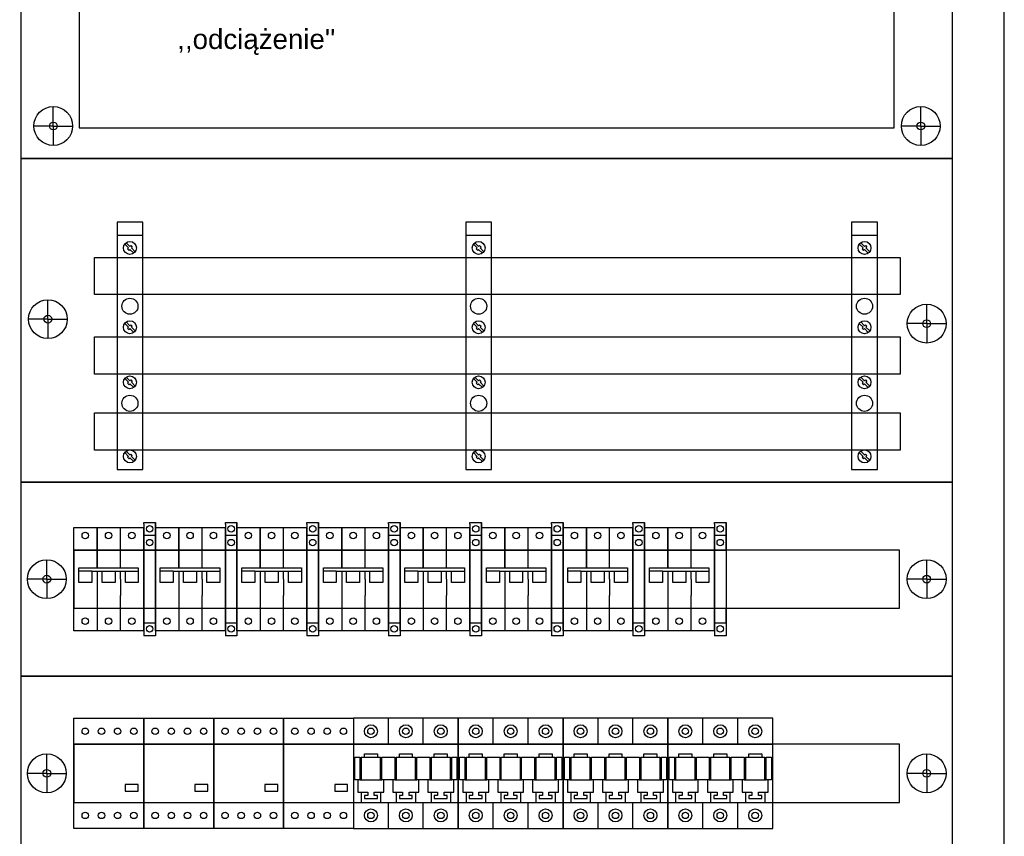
# Model space of a CAD drawing. Header units: centimetres. Extents: x -4250 to -484, y 169 to 6592.
# Tile 86 of 178: x -1143 to -1067, y 3182 to 3245. Entities that reach past the tile are written whole.
import ezdxf

# ---------------------------------------------------------------- set-up
doc = ezdxf.new("R2010")
doc.units = ezdxf.units.CM
doc.layers.add('1', color=7, linetype='Continuous')
doc.layers.add('żółty', color=2, linetype='Continuous')
doc.styles.add('ARIAL', font='arial.ttf')

# ---------------------------------------------------------------- blocks, each defined once
blk = doc.blocks.new('107066_180471773')
for p, q in [((0, 18.1), (2, 18.1)), ((1, 17.213), (0.708, 17.506)), ((0.887, 17.1), (0.594, 17.392)), ((0.887, 17.1), (0.816, 17.029)), ((0.816, 17.029), (0.929, 16.916)), ((1, 16.987), (0.929, 16.916)), ((1, 17.213), (1.071, 17.284)), ((1.292, 16.694), (1, 16.987)), ((1.071, 17.284), (1.184, 17.171)), ((1.113, 17.1), (1.184, 17.171)), ((1.406, 16.808), (1.113, 17.1)), ((0.887, 10.979), (0.594, 11.272)), ((1, 11.093), (0.708, 11.385)), ((0.887, 10.979), (0.816, 10.909)), ((0.816, 10.909), (0.929, 10.796)), ((1, 10.866), (0.929, 10.796)), ((1, 11.093), (1.071, 11.163)), ((1.292, 10.574), (1, 10.866)), ((1.071, 11.163), (1.184, 11.05)), ((1.113, 10.979), (1.184, 11.05)), ((1.406, 10.687), (1.113, 10.979)), ((0.887, 6.721), (0.594, 7.013)), ((1, 6.834), (0.708, 7.126)), ((1, 6.834), (1.071, 6.904)), ((1.071, 6.904), (1.184, 6.791)), ((0.887, 6.721), (0.816, 6.65)), ((0.816, 6.65), (0.929, 6.537)), ((1, 6.607), (0.929, 6.537)), ((1.292, 6.315), (1, 6.607)), ((1.113, 6.721), (1.184, 6.791)), ((1.406, 6.428), (1.113, 6.721)), ((0.887, 1), (0.594, 1.292)), ((1, 1.113), (0.708, 1.406)), ((0.887, 1), (0.816, 0.929)), ((0.816, 0.929), (0.929, 0.816)), ((1, 0.887), (0.929, 0.816)), ((1, 1.113), (1.071, 1.184)), ((1.292, 0.594), (1, 0.887)), ((1.071, 1.184), (1.184, 1.071)), ((1.113, 1), (1.184, 1.071)), ((1.406, 0.708), (1.113, 1))]:
    blk.add_line(p, q)
blk.add_lwpolyline([(0, 0), (2, 0), (2, 19.1), (0, 19.1)], close=True)
for centre, radius in [((1, 17.1), 0.5), ((1, 12.6), 0.621), ((1, 10.979), 0.5), ((1, 6.721), 0.5), ((1, 5.1), 0.621), ((1, 1), 0.5)]:
    blk.add_circle(centre, radius)
at = {"flags": 1}
for tag, p in [('BD', (4.178, 17.808)), ('NK', (4.178, 12.608)), ('TYP', (4.178, 7.409)), ('PO', (4.178, 1.824))]:
    blk.add_attdef(tag, p, '', height=2.5, dxfattribs=at)
blk = doc.blocks.new('108393_1617907489')
for p, q in [((2.086, 12.585), (2.086, 14.085)), ((70, 12.236), (70, 13.736)), ((2.086, 12.585), (0.586, 12.585)), ((2.086, 12.585), (3.586, 12.585)), ((2.086, 12.585), (2.086, 11.085)), ((70, 12.236), (68.5, 12.236)), ((70, 12.236), (71.5, 12.236)), ((70, 12.236), (70, 10.736))]:
    blk.add_line(p, q)
blk.add_lwpolyline([(0, 25), (0, 0), (72, 0), (72, 25)], close=True)
for centre, radius in [((2.086, 12.585), 1.5), ((70, 12.236), 1.5), ((2.086, 12.585), 0.3), ((70, 12.236), 0.3)]:
    blk.add_circle(centre, radius)
at = {"flags": 1}
for tag, p in [('BD', (73.281, 11.748)), ('NK', (73.281, 9.756)), ('TYP', (73.281, 8.155)), ('PO', (73.281, 6.618))]:
    blk.add_attdef(tag, p, '', height=1, dxfattribs=at)
blk = doc.blocks.new('286690_1790574627')
for p, q in [((2, 7.5), (2, 9)), ((70, 7.5), (70, 9)), ((2, 7.5), (0.5, 7.5)), ((2, 7.5), (3.5, 7.5)), ((2, 7.5), (2, 6)), ((70, 7.5), (68.5, 7.5)), ((70, 7.5), (70, 6)), ((70, 7.5), (71.5, 7.5))]:
    blk.add_line(p, q)
for points in [[(0, 0), (72, 0), (72, 15), (0, 15)], [(4.1, 5.25), (67.9, 5.25), (67.9, 9.75), (4.1, 9.75)]]:
    blk.add_lwpolyline(points, close=True)
for centre, radius in [((2, 7.5), 1.5), ((70, 7.5), 1.5), ((2, 7.5), 0.3), ((70, 7.5), 0.3)]:
    blk.add_circle(centre, radius)
at = {"flags": 1}
for tag, p in [('BD', (74.383, 9.534)), ('NK', (74.383, 7.542)), ('TYP', (74.383, 5.942)), ('PO', (74.383, 4.404))]:
    blk.add_attdef(tag, p, '', height=1, dxfattribs=at)
blk = doc.blocks.new('247698')
for p, q in [((0, -1.75), (0, 6.25)), ((0, 6.25), (1.8, 6.25)), ((1.8, 6.25), (3.6, 6.25)), ((1.8, 3.125), (1.8, 6.25)), ((1.8, 6.25), (1.8, 3.125)), ((3.6, 6.25), (5.4, 6.25)), ((3.6, 3.125), (3.6, 6.25)), ((5.4, 6.25), (5.4, -1.75)), ((0, 4.5), (1.8, 4.5)), ((1.8, 4.5), (3.6, 4.5)), ((3.6, 4.5), (5.4, 4.5)), ((0.375, 2.875), (0.375, 3.125)), ((0.375, 3.125), (4.975, 3.125)), ((4.975, 3.125), (4.975, 2.75)), ((4.975, 3.125), (4.975, 3.125)), ((0.375, 2), (0.375, 2.875)), ((1.375, 2.875), (0.375, 2.875)), ((0.375, 2.875), (0.375, 2.875)), ((0.375, 2.875), (0.375, 2.875)), ((1.375, 2.875), (1.375, 2)), ((1.375, 2.875), (4.975, 2.875)), ((1.8, 2.875), (1.8, -1.75)), ((2.175, 2), (2.175, 2.875)), ((3.175, 2.875), (3.175, 2)), ((3.6, 2.25), (3.6, 2.875)), ((3.975, 2), (3.975, 2.875)), ((3.975, 2.875), (3.975, 2.875)), ((3.975, 2.875), (3.975, 2.875)), ((4.975, 2.875), (4.975, 2)), ((4.975, 2.875), (4.975, 2.875)), ((4.975, 2.875), (4.975, 2.875)), ((4.975, 2.875), (4.975, 2.875)), ((1.375, 2), (0.375, 2)), ((3.175, 2), (2.175, 2)), ((3.6, 2.25), (3.6, 0.989)), ((4.975, 2), (3.975, 2)), ((3.6, -1.75), (3.6, 0.989)), ((0, 0), (1.8, 0)), ((1.8, 0), (3.6, 0)), ((3.6, 0), (5.4, 0)), ((1.8, -1.75), (0, -1.75)), ((3.6, -1.75), (1.8, -1.75)), ((5.4, -1.75), (3.6, -1.75))]:
    blk.add_line(p, q)
for centre in [(0.875, 5.625), (2.675, 5.625), (4.475, 5.625), (0.875, -1), (2.675, -1), (4.475, -1)]:
    blk.add_circle(centre, 0.25)
at = {"flags": 1}
for tag, p in [('BD', (6.637, 5.482)), ('NK', (6.637, 2.919)), ('TYP', (6.637, 0.727)), ('PO', (6.637, -1.51))]:
    blk.add_attdef(tag, p, '', height=0.5, dxfattribs=at)
blk = doc.blocks.new('F1955003')
for p, q in [((8.1, 6.5), (0, 6.5)), ((0, 6.5), (0, -2)), ((2.7, 4.5), (2.7, 6.5)), ((5.4, 4.5), (5.4, 6.5)), ((8.1, -2), (8.1, 6.5)), ((0, 4.5), (2.7, 4.5)), ((2.7, 4.5), (5.4, 4.5)), ((5.4, 4.5), (8.1, 4.5)), ((8.1, 0), (8.1, 4.5)), ((0.1, 3.5), (0.5, 3.5)), ((0.1, 1.75), (0.1, 3.5)), ((0.5, 3.5), (0.5, 1.75)), ((0.6, 3.5), (2.1, 3.5)), ((0.6, 3.5), (0.6, 1.75)), ((0.85, 3.5), (0.85, 3.75)), ((0.85, 3.75), (1.85, 3.75)), ((1.85, 3.75), (1.85, 3.5)), ((2.1, 1.75), (2.1, 3.5)), ((2.2, 1.75), (2.2, 3.5)), ((2.2, 3.5), (3, 3.5)), ((2.4, 3.5), (3.2, 3.5)), ((3.2, 3.5), (3.2, 1.75)), ((3.3, 3.5), (4.8, 3.5)), ((3.3, 3.5), (3.3, 1.75)), ((3.55, 3.5), (3.55, 3.75)), ((3.55, 3.75), (4.55, 3.75)), ((4.55, 3.75), (4.55, 3.5)), ((4.8, 1.75), (4.8, 3.5)), ((4.9, 3.5), (5.7, 3.5)), ((4.9, 1.75), (4.9, 3.5)), ((5.1, 3.5), (5.9, 3.5)), ((5.9, 3.5), (5.9, 1.75)), ((6, 3.5), (7.5, 3.5)), ((6, 3.5), (6, 1.75)), ((6.25, 3.5), (6.25, 3.75)), ((6.25, 3.75), (7.25, 3.75)), ((7.25, 3.75), (7.25, 3.5)), ((7.5, 1.75), (7.5, 3.5)), ((7.6, 1.75), (7.6, 3.5)), ((7.6, 3.5), (8, 3.5)), ((8, 3.5), (8, 1.75)), ((0.6, 1.75), (0.1, 1.75)), ((0.35, 1.75), (0.35, 0.8)), ((0.35, 1.75), (0.35, 0.8)), ((0.5, 1.75), (0.6, 1.75)), ((0.5, 1.75), (0.6, 1.75)), ((0.5, 1.75), (0.6, 1.75)), ((0.5, 1.75), (0.6, 1.75)), ((0.6, 1.75), (2.1, 1.75)), ((0.6, 1.75), (2.1, 1.75)), ((0.6, 1.75), (2.1, 1.75)), ((0.6, 1.75), (2.1, 1.75)), ((2.1, 1.75), (2.2, 1.75)), ((2.1, 1.75), (2.2, 1.75)), ((2.1, 1.75), (2.2, 1.75)), ((2.1, 1.75), (2.2, 1.75)), ((3, 1.75), (2.2, 1.75)), ((2.35, 0.8), (2.35, 1.75)), ((2.35, 0.8), (2.35, 1.75)), ((3.2, 1.75), (2.4, 1.75)), ((3.05, 1.75), (3.05, 0.8)), ((3.05, 1.75), (3.05, 0.8)), ((3.2, 1.75), (3.3, 1.75)), ((3.2, 1.75), (3.3, 1.75)), ((3.2, 1.75), (3.3, 1.75)), ((3.2, 1.75), (3.3, 1.75)), ((3.3, 1.75), (4.8, 1.75)), ((3.3, 1.75), (4.8, 1.75)), ((3.3, 1.75), (4.8, 1.75)), ((3.3, 1.75), (4.8, 1.75)), ((4.8, 1.75), (4.9, 1.75)), ((4.8, 1.75), (4.9, 1.75)), ((4.8, 1.75), (4.9, 1.75)), ((4.8, 1.75), (4.9, 1.75)), ((5.7, 1.75), (4.9, 1.75)), ((5.05, 0.8), (5.05, 1.75)), ((5.05, 0.8), (5.05, 1.75)), ((5.9, 1.75), (5.1, 1.75)), ((5.75, 1.75), (5.75, 0.8)), ((5.75, 1.75), (5.75, 0.8)), ((5.9, 1.75), (6, 1.75)), ((5.9, 1.75), (6, 1.75)), ((5.9, 1.75), (6, 1.75)), ((5.9, 1.75), (6, 1.75)), ((6, 1.75), (7.5, 1.75)), ((6, 1.75), (7.5, 1.75)), ((6, 1.75), (7.5, 1.75)), ((6, 1.75), (7.5, 1.75)), ((7.5, 1.75), (7.6, 1.75)), ((7.5, 1.75), (7.6, 1.75)), ((7.5, 1.75), (7.6, 1.75)), ((7.5, 1.75), (7.6, 1.75)), ((8, 1.75), (7.6, 1.75)), ((7.75, 0.8), (7.75, 1.75)), ((7.75, 0.8), (7.75, 1.75)), ((0.35, 0.8), (1.1, 0.8)), ((0.35, 0.8), (1.1, 0.8)), ((0.6, 0.8), (0.6, 0)), ((0.6, 0.8), (0.6, 0)), ((1.1, 0.8), (1.1, 0.55)), ((1.1, 0.8), (1.1, 0.55)), ((1.6, 0.8), (2.35, 0.8)), ((1.6, 0.8), (2.35, 0.8)), ((1.6, 0.55), (1.6, 0.8)), ((1.6, 0.55), (1.6, 0.8)), ((2.1, 0.8), (2.1, 0)), ((2.1, 0.8), (2.1, 0)), ((3.05, 0.8), (3.8, 0.8)), ((3.05, 0.8), (3.8, 0.8)), ((3.3, 0.8), (3.3, 0)), ((3.3, 0.8), (3.3, 0)), ((3.8, 0.8), (3.8, 0.55)), ((3.8, 0.8), (3.8, 0.55)), ((4.3, 0.55), (4.3, 0.8)), ((4.3, 0.8), (5.05, 0.8)), ((4.3, 0.8), (5.05, 0.8)), ((4.3, 0.55), (4.3, 0.8)), ((4.8, 0.8), (4.8, 0)), ((4.8, 0.8), (4.8, 0)), ((5.75, 0.8), (6.5, 0.8)), ((5.75, 0.8), (6.5, 0.8)), ((6, 0.8), (6, 0)), ((6, 0.8), (6, 0)), ((6.5, 0.8), (6.5, 0.55)), ((6.5, 0.8), (6.5, 0.55)), ((7, 0.8), (7.75, 0.8)), ((7, 0.8), (7.75, 0.8)), ((7, 0.55), (7, 0.8)), ((7, 0.55), (7, 0.8)), ((7.5, 0.8), (7.5, 0)), ((7.5, 0.8), (7.5, 0)), ((0, 0), (2.7, 0)), ((0.85, 0.55), (0.85, 0.3)), ((1.1, 0.55), (0.85, 0.55)), ((1.1, 0.55), (0.85, 0.55)), ((0.85, 0.55), (0.85, 0.3)), ((0.85, 0.3), (1.85, 0.3)), ((0.85, 0.3), (1.85, 0.3)), ((1.85, 0.55), (1.6, 0.55)), ((1.85, 0.55), (1.6, 0.55)), ((1.85, 0.3), (1.85, 0.55)), ((1.85, 0.3), (1.85, 0.55)), ((2.7, -2), (2.7, 0)), ((2.7, 0), (5.4, 0)), ((3.55, 0.55), (3.55, 0.3)), ((3.8, 0.55), (3.55, 0.55)), ((3.8, 0.55), (3.55, 0.55)), ((3.55, 0.55), (3.55, 0.3)), ((3.55, 0.3), (4.55, 0.3)), ((3.55, 0.3), (4.55, 0.3)), ((4.55, 0.55), (4.3, 0.55)), ((4.55, 0.55), (4.3, 0.55)), ((4.55, 0.3), (4.55, 0.55)), ((4.55, 0.3), (4.55, 0.55)), ((5.4, -2), (5.4, 0)), ((5.4, 0), (8.1, 0)), ((6.25, 0.55), (6.25, 0.3)), ((6.5, 0.55), (6.25, 0.55)), ((6.5, 0.55), (6.25, 0.55)), ((6.25, 0.55), (6.25, 0.3)), ((6.25, 0.3), (7.25, 0.3)), ((6.25, 0.3), (7.25, 0.3)), ((7.25, 0.55), (7, 0.55)), ((7.25, 0.55), (7, 0.55)), ((7.25, 0.3), (7.25, 0.55)), ((7.25, 0.3), (7.25, 0.55)), ((0, -2), (8.1, -2))]:
    blk.add_line(p, q)
for centre, radius in [((1.35, 5.5), 0.5), ((1.35, 5.5), 0.25), ((4.05, 5.5), 0.5), ((4.05, 5.5), 0.25), ((6.75, 5.5), 0.5), ((6.75, 5.5), 0.25), ((1.35, -1), 0.5), ((1.35, -1), 0.25), ((4.05, -1), 0.5), ((4.05, -1), 0.25), ((6.75, -1), 0.5), ((6.75, -1), 0.25)]:
    blk.add_circle(centre, radius)
at = {"flags": 1}
for tag, p in [('BD', (8.82, 5.889)), ('NK', (8.82, 3.568)), ('TYP', (8.82, 2.156)), ('PO', (8.82, 0.642))]:
    blk.add_attdef(tag, p, '', height=0.5, dxfattribs=at)
blk = doc.blocks.new('248203_992423269')
for p, q in [((0, 6.625), (0.9, 6.625)), ((0, 6.5), (0, 6.625)), ((0, 6.625), (0.9, 6.625)), ((0, 6.5), (0, 6.25)), ((0, -1.75), (0, 6.25)), ((0.9, 6.625), (0.9, 6.5)), ((0.9, 5.65), (0.9, 6.625)), ((0.9, 6.5), (0.9, 6.25)), ((0.9, 6.25), (0.9, -1.75)), ((0, 5.65), (0.9, 5.65)), ((0, 5.65), (0.9, 5.65)), ((0, 5.65), (0.9, 5.65)), ((0.9, 4.5), (0.9, 5.65)), ((0.9, -1.12), (0.9, 0)), ((0, -1.12), (0.9, -1.12)), ((0, -1.75), (0, -2)), ((0, -2), (0, -2.125)), ((0.9, -2.125), (0, -2.125)), ((0.9, -1.75), (0.9, -2)), ((0.9, -2), (0.9, -2.125))]:
    blk.add_line(p, q)
at = {"linetype": 'Continuous'}
for p, q in [((0, 4.5), (0.9, 4.5)), ((0, 0), (0.9, 0))]:
    blk.add_line(p, q, dxfattribs=at)
for centre in [(0.45, 6.138), (0.45, 5.075), (0.45, -1.591)]:
    blk.add_circle(centre, 0.25, dxfattribs=at)
at = {"flags": 1}
for tag, p in [('BD', (1.754, 5.267)), ('NK', (1.754, 3.275)), ('TYP', (1.754, 1.674)), ('PO', (1.754, 0.137))]:
    blk.add_attdef(tag, p, '', height=1, dxfattribs=at)
blk = doc.blocks.new('F850001225')
for p, q in [((0, -2), (0, 6.5)), ((0, 6.5), (5.4, 6.5)), ((5.4, 6.5), (5.4, -2)), ((0, 4.5), (5.4, 4.5)), ((4.95, 1.38), (3.95, 1.38)), ((3.95, 1.38), (3.95, 0.88)), ((3.95, 0.88), (4.95, 0.88)), ((4.95, 0.88), (4.95, 1.38)), ((0, 0), (5.4, 0)), ((5.4, -2), (0, -2))]:
    blk.add_line(p, q)
for centre in [(0.875, 5.5), (2.125, 5.5), (3.375, 5.5), (4.625, 5.5), (0.875, -1), (2.125, -1), (3.375, -1), (4.625, -1)]:
    blk.add_circle(centre, 0.25)
at = {"flags": 1}
for tag, p in [('BD', (1.914, 3.099)), ('NK', (1.914, 2.281)), ('TYP', (1.914, 1.47)), ('PO', (1.914, 0.652))]:
    blk.add_attdef(tag, p, '', height=0.5, dxfattribs=at)
blk = doc.blocks.new('108361_568740629')
for p, q in [((2.5, 47.5), (2.5, 49)), ((69.543, 47.5), (69.543, 49)), ((2.5, 47.5), (1, 47.5)), ((2.5, 47.5), (2.5, 46)), ((2.5, 47.5), (4, 47.5)), ((69.543, 47.5), (68.043, 47.5)), ((69.543, 47.5), (69.543, 46)), ((69.543, 47.5), (71.043, 47.5)), ((2.5, 2.5), (2.5, 4)), ((69.543, 2.5), (69.543, 4)), ((2.5, 2.5), (1, 2.5)), ((2.5, 2.5), (2.5, 1)), ((2.5, 2.5), (4, 2.5)), ((69.543, 2.5), (68.043, 2.5)), ((69.543, 2.5), (71.043, 2.5)), ((69.543, 2.5), (69.543, 1))]:
    blk.add_line(p, q)
for points in [[(0, 50), (0, 0), (72, 0), (72, 50)], [(4.5, 47.65), (4.5, 2.35), (67.5, 2.35), (67.5, 47.65)]]:
    blk.add_lwpolyline(points, close=True)
for centre, radius in [((2.5, 47.5), 1.5), ((69.543, 47.5), 1.5), ((2.5, 47.5), 0.3), ((69.543, 47.5), 0.3), ((2.5, 2.5), 1.5), ((69.543, 2.5), 1.5), ((2.5, 2.5), 0.3), ((69.543, 2.5), 0.3)]:
    blk.add_circle(centre, radius)
at = {"flags": 1}
for tag, p in [('BD', (74.741, 16.453)), ('NK', (74.741, 14.461)), ('TYP', (74.741, 12.861)), ('PO', (74.741, 11.323))]:
    blk.add_attdef(tag, p, '', height=1, dxfattribs=at)

msp = doc.modelspace()

# ---------------------------------------------------------------- linework, layer by layer
at = {"color": 3}
msp.add_lwpolyline([(-1147.0352, 3286.679), (-1147.0352, 3086.679), (-1067.0352, 3086.679), (-1067.0352, 3286.679)], close=True, dxfattribs=at)
msp.add_lwpolyline([(-1143.0352, 3089.179), (-1071.0352, 3089.179), (-1071.0352, 3284.179), (-1143.0352, 3284.179)], close=True)
at = {"layer": 'żółty'}
for points in [[(-1137.3477, 3226.5286), (-1075.0872, 3226.5286), (-1075.0872, 3223.653), (-1137.3477, 3223.653)], [(-1137.3477, 3220.3989), (-1075.0872, 3220.3989), (-1075.0872, 3217.5234), (-1137.3477, 3217.5234)], [(-1137.3477, 3214.5281), (-1075.0872, 3214.5281), (-1075.0872, 3211.6525), (-1137.3477, 3211.6525)]]:
    msp.add_lwpolyline(points, close=True, dxfattribs=at)

# ---------------------------------------------------------------- block references
for name, p in [('108393_1617907489', (-1143.0352, 3209.179)), ('286690_1790574627', (-1143.0352, 3194.179)), ('247698', (-1138.9352, 3199.429)), ('247698', (-1132.6352, 3199.429)), ('247698', (-1126.3352, 3199.429)), ('247698', (-1120.0352, 3199.429)), ('247698', (-1113.7352, 3199.429)), ('247698', (-1107.4352, 3199.429)), ('247698', (-1101.1352, 3199.429)), ('247698', (-1094.8352, 3199.429)), ('286690_1790574627', (-1143.0352, 3179.179)), ('F850001225', (-1138.9352, 3184.429)), ('F850001225', (-1133.5352, 3184.429)), ('F850001225', (-1128.1352, 3184.429)), ('F850001225', (-1122.7352, 3184.429)), ('F1955003', (-1117.3352, 3184.429)), ('F1955003', (-1109.2352, 3184.429)), ('F1955003', (-1101.1352, 3184.429)), ('F1955003', (-1093.0352, 3184.429))]:
    msp.add_blockref(name, p)
at = {"layer": '1'}
for name, p in [('108361_568740629', (-1143.0352, 3234.179)), ('107066_180471773', (-1135.608, 3210.1611)), ('107066_180471773', (-1108.6601, 3210.1611)), ('107066_180471773', (-1078.8383, 3210.1611)), ('248203_992423269', (-1133.5352, 3199.429)), ('248203_992423269', (-1127.2352, 3199.429)), ('248203_992423269', (-1120.9352, 3199.429)), ('248203_992423269', (-1114.6352, 3199.429)), ('248203_992423269', (-1108.3352, 3199.429)), ('248203_992423269', (-1102.0352, 3199.429)), ('248203_992423269', (-1095.7352, 3199.429)), ('248203_992423269', (-1089.4352, 3199.429))]:
    msp.add_blockref(name, p, dxfattribs=at)

# ---------------------------------------------------------------- texts
at = {"layer": '1', "color": 3, "style": 'ARIAL'}
msp.add_text(",,odciążenie''", height=1.53, dxfattribs=at).set_placement((-1130.9523, 3242.6304))

doc.saveas('drawing.dxf')
